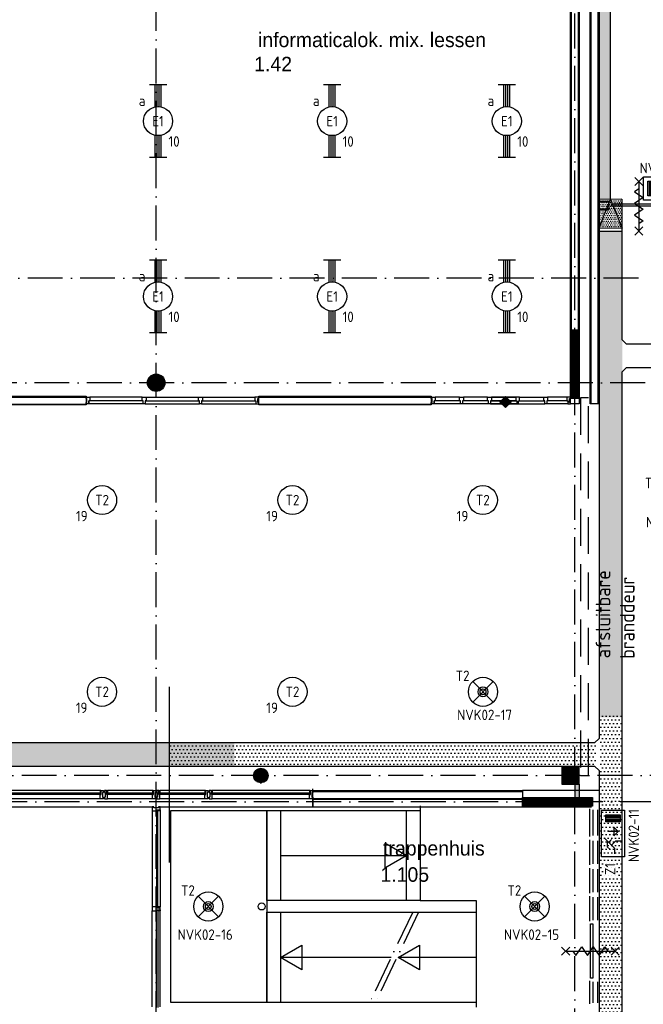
# Model space of a CAD drawing. Header units: millimetres. Extents: x 84333 to 240712, y -2244 to 84291.
# Tile 28 of 88: x 121371 to 132094, y 38094 to 55016. Entities that reach past the tile are written whole.
import ezdxf
from ezdxf.enums import TextEntityAlignment as Align

# ---------------------------------------------------------------- set-up
doc = ezdxf.new("R2010")
doc.units = ezdxf.units.MM
doc.header["$LTSCALE"] = 100
doc.linetypes.add('DASHDOT', pattern=[9, 6, -1.5, 0, -1.5])
doc.linetypes.add('HIDDEN', pattern=[9.525, 6.35, -3.175])
doc.layers.get('0').update_dxf_attribs({"linetype": 'CONTINUOUS'})
for name, color, linetype in [('AFDELING', 4, 'CONTINUOUS'), ('AL$2----_STEMPEL', 7, 'CONTINUOUS'), ('AL$7----_STRAMIEN', 1, 'DASHDOT'), ('AL21----_BUITENWAND', 4, 'CONTINUOUS'), ('AL22----_BINNENWAND', 7, 'CONTINUOUS'), ('AL24----_TRAPPEN', 7, 'CONTINUOUS'), ('AL28----_KONSTRUKTIE', 3, 'CONTINUOUS'), ('AL31----_BUITENKOZ', 7, 'CONTINUOUS'), ('AL32----_BINNENKOZ', 7, 'CONTINUOUS'), ('AL65----_BEVEILIGING', 7, 'CONTINUOUS'), ('ALXA1---_RASTER50', 12, 'CONTINUOUS'), ('ALXAA---_GEWBETON', 12, 'CONTINUOUS'), ('ALXAB---_PREFABBETON', 1, 'CONTINUOUS'), ('ALXOU---_GLAS', 7, 'CONTINUOUS'), ('BL$4----', 7, 'CONTINUOUS'), ('BOUW', 8, 'CONTINUOUS'), ('EB63101-_ATTRIB', 2, 'CONTINUOUS'), ('EB63202-_ATTRIB', 2, 'CONTINUOUS'), ('EB63501-_ATTRIB', 2, 'CONTINUOUS'), ('EL63101-_LICHT-ARM', 3, 'CONTINUOUS'), ('EL63202-_NOODVRL-TXT', 3, 'CONTINUOUS'), ('EL63501-_NOODVRL-ARM', 3, 'CONTINUOUS'), ('EL6441--_DATACOM', 3, 'CONTINUOUS'), ('KABELGGOOT1', 8, 'CONTINUOUS'), ('MAATV-BETON', 1, 'CONTINUOUS')]:
    doc.layers.add(name, color=color, linetype=linetype)
doc.styles.add('1_8', font='ISO', dxfattribs={"height": 1.8})
doc.styles.add('BURO-025', font='BUROFONT.shx', dxfattribs={"height": 250})
doc.styles.add('NORATT', font='isocp.shx')
doc.styles.get("Standard").update_dxf_attribs({"font": 'iso.shx'})
doc.styles.add('TECHNIC', font='technic_.ttf')
pattern_1 = [(8e-14, (39793.956, 199192.7), (31.75, 63.5), [0, -63.5])]

# ---------------------------------------------------------------- blocks, each defined once
blk = doc.blocks.new('EJ3T20')
at = {"color": 0}
for p, q in [((-6.25, -1.5), (-6.25, 1.5)), ((-6.25, 0.52), (-2.44, 0.52)), ((-6.25, 0.17), (-2.49, 0.17)), ((2.44, 0.52), (6.25, 0.52)), ((2.49, 0.17), (6.25, 0.17)), ((6.25, -1.5), (6.25, 1.5)), ((-6.25, -0.17), (-2.49, -0.17)), ((-6.25, -0.52), (-2.44, -0.52)), ((2.44, -0.52), (6.25, -0.52)), ((2.49, -0.17), (6.25, -0.17))]:
    blk.add_line(p, q, dxfattribs=at)
blk.add_circle((0, 0), 2.5, dxfattribs=at)
at = {"color": 0, "style": '1_8'}
for tag, flags, p in [('SCHAK', 8, (3.5, 2.75)), ('A_CODE', 8, (0, 0)), ('GROEP', 8, (-3.5, -2.75)), ('KAST', 9, (3.5, -2.75))]:
    blk.add_attdef(tag, text='', height=1.8, dxfattribs=dict(at, flags=flags)).set_placement(p, align=Align.MIDDLE)
blk = doc.blocks.new('ES3N026')
for p, q in [((-1.5, 0.75), (-1, 0.25)), ((0.38, -0.88), (0.38, 0.87)), ((2.25, 1.25), (2.25, -1.25)), ((2.5, 1.25), (2.5, -1.25)), ((2.75, 1.25), (2.75, -1.25)), ((3, 1.25), (3, -1.25))]:
    blk.add_line(p, q)
for points in [[(4.01, 2.01), (4.01, -1.98), (-3.99, -1.98), (-3.99, 2.01)], [(3.25, -1.25), (2, -1.25), (2, 1.25), (3.25, 1.25)], [(0.38, -0.88), (1.12, -0.13), (-0.37, -0.13)]]:
    blk.add_lwpolyline(points, close=True)
for points in [[(-0.75, 1.5), (-2.5, -0.25), (-3.5, -0.25)], [(-1.25, 1), (-2.25, 1), (-2.75, 0.5)], [(-2, 0.25), (-1.25, -0.5), (-1.25, -1.5)]]:
    blk.add_lwpolyline(points)
at = {"style": '1_8'}
for tag, flags, p in [('A_CODE', 8, (-3.5, 2.75)), ('SCHAK', 8, (3.5, 2.75)), ('GROEP', 8, (-3.5, -2.75)), ('KAST', 9, (3.5, -2.75))]:
    blk.add_attdef(tag, text='', height=1.8, dxfattribs=dict(at, flags=flags)).set_placement(p, align=Align.MIDDLE_CENTER)
at = {"color": 2, "style": '1_8', "flags": 8}
blk.add_attdef('NUMMER', text='', height=1.8, dxfattribs=at).set_placement((4, 3.75), align=Align.MIDDLE)
blk = doc.blocks.new('ES3G01')
at = {"color": 0}
for p, q in [((-1.77, 1.77), (1.77, -1.77)), ((1.77, 1.77), (-1.77, -1.77))]:
    blk.add_line(p, q, dxfattribs=at)
at = {"color": 6}
blk.add_lwpolyline([(1.77, -1.77), (1.75, -1.75)], dxfattribs=at)
blk.add_circle((0, 0), 2.5)
at = {"color": 0}
for radius in [0.85, 0.5]:
    blk.add_circle((0, 0), radius, dxfattribs=at)
at = {"color": 6, "style": '1_8'}
for tag, flags, p in [('A_CODE', 8, (-3.5, 2.75)), ('SCHAK', 8, (3.5, 2.75)), ('GROEP', 8, (-3.5, -2.75)), ('KAST', 9, (3.5, -2.75))]:
    blk.add_attdef(tag, text='', height=1.8, dxfattribs=dict(at, flags=flags)).set_placement(p, align=Align.MIDDLE)
blk = doc.blocks.new('ES3G00')
at = {"color": 0}
blk.add_circle((0, 0), 2.5, dxfattribs=at)
at = {"color": 0, "style": '1_8'}
for tag, flags, p in [('SCHAK', 8, (3.5, 2.75)), ('A_CODE', 8, (0, 0)), ('GROEP', 8, (-3.5, -2.75)), ('KAST', 9, (3.5, -2.75))]:
    blk.add_attdef(tag, text='', height=1.8, dxfattribs=dict(at, flags=flags)).set_placement(p, align=Align.MIDDLE)
blk = doc.blocks.new('A$C13e6995e')
at = {"layer": 'KABELGGOOT1'}
h = blk.add_hatch(dxfattribs=at)
h.set_pattern_fill('DOTS', color=256, scale=20, angle=180, style=0)
h.set_pattern_definition([(180, (39793.956, 199192.698), (-15.875, -31.75), [0, -31.75])])
h.paths.add_polyline_path([(47199, 67823), (46999, 67823), (46999, 54177), (47199, 54177)])
h = blk.add_hatch(dxfattribs=at)
h.set_pattern_fill('DOTS', color=256, scale=20, angle=180, style=0)
h.set_pattern_definition([(180, (39135.138, 199192.698), (-15.875, -31.75), [0, -31.75])])
h.paths.add_polyline_path([(47400, 54175), (47004, 54175), (47004, 53673), (47400, 53673)])
h = blk.add_hatch(dxfattribs=at)
h.set_pattern_fill('DOTS', color=256, scale=40, style=0)
h.set_pattern_definition(pattern_1)
h.paths.add_polyline_path([(47399, 53623), (46999, 53623), (46999, 45272), (47399, 45272)])
h = blk.add_hatch(dxfattribs=at)
h.set_pattern_fill('DOTS', color=256, scale=40, style=0)
h.set_pattern_definition([(8e-14, (40914.7, 199192.7), (31.75, 63.5), [0, -63.5])])
h.paths.add_polyline_path([(30195, 45796), (29795, 45796), (29795, 44908), (29720, 44833), (22286, 44833), (22286, 44433), (40728, 44433), (40728, 44833), (30270, 44833), (30195, 44911)])
h = blk.add_hatch(dxfattribs=at)
h.set_pattern_fill('DOTS', color=256, scale=40, style=0)
h.set_pattern_definition(pattern_1)
h.paths.add_polyline_path([(47399, 45294), (46999, 45294), (46999, 44530), (47399, 44530)])
h = blk.add_hatch(dxfattribs=at)
h.set_pattern_fill('DOTS', color=256, scale=40, style=0)
h.set_pattern_definition(pattern_1)
h.paths.add_polyline_path([(46942, 44851), (46924, 44833), (45968, 44833), (45968, 44433), (46924, 44433), (46942, 44414)])
h = blk.add_hatch(dxfattribs=at)
h.set_pattern_fill('DOTS', color=256, scale=40, style=0)
h.set_pattern_definition(pattern_1)
h.paths.add_polyline_path([(39608, 44833), (39608, 44433), (43269, 44433), (43269, 44833)])
h = blk.add_hatch(dxfattribs=at)
h.set_pattern_fill('DOTS', color=256, scale=40, style=0)
h.set_pattern_definition(pattern_1)
h.paths.add_polyline_path([(45968, 44833), (43269, 44833), (43269, 44433), (45968, 44433)])
h = blk.add_hatch(dxfattribs=at)
h.set_pattern_fill('DOTS', color=256, scale=40, style=0)
h.set_pattern_definition(pattern_1)
h.paths.add_polyline_path([(47399, 44532), (46999, 44532), (46999, 43768), (47399, 43768)])
h = blk.add_hatch(dxfattribs=at)
h.set_pattern_fill('DOTS', color=256, scale=40, style=0)
h.set_pattern_definition(pattern_1)
h.paths.add_polyline_path([(47399, 43790), (46999, 43790), (46999, 43026), (47399, 43026)])
h = blk.add_hatch(dxfattribs=at)
h.set_pattern_fill('DOTS', color=256, scale=40, style=0)
h.set_pattern_definition(pattern_1)
h.paths.add_polyline_path([(47399, 43028), (46999, 43028), (46999, 42264), (47399, 42264)])
h = blk.add_hatch(dxfattribs=at)
h.set_pattern_fill('DOTS', color=256, scale=40, style=0)
h.set_pattern_definition(pattern_1)
h.paths.add_polyline_path([(47000, 37836), (47398, 37829), (47398, 42248), (46999, 42248)])
at = {"layer": 'AL$2----_STEMPEL', "color": 8}
for p, q in [((39344, 42013), (39315, 42013)), ((39315, 42013), (39315, 41946)), ((39387, 42013), (39344, 42013)), ((39387, 41996), (39387, 42013)), ((39416, 41996), (39387, 41996)), ((39454, 41996), (39416, 41996)), ((39454, 41963), (39454, 41996)), ((39315, 41946), (39387, 41946)), ((39387, 41946), (39387, 41963)), ((39387, 41963), (39454, 41963))]:
    blk.add_line(p, q, dxfattribs=at)
at = {"layer": 'AL$7----_STRAMIEN', "color": 1}
for p, q in [((39385, 9360), (39385, 79257)), ((46585, 9961), (46585, 79257)), ((47677, 52820), (9684, 52820)), ((152204, 51020), (4612, 51020)), ((151985, 44270), (8891, 44270)), ((152377, 43820), (9684, 43820))]:
    blk.add_line(p, q, dxfattribs=at)
at = {"layer": 'AL21----_BUITENWAND', "color": 8}
for p, q in [((42076, 43730), (42076, 44040)), ((13645, 43730), (39315, 43730)), ((39454, 43730), (42076, 43730))]:
    blk.add_line(p, q, dxfattribs=at)
at = {"layer": 'AL22----_BINNENWAND', "color": 8, "linetype": 'Continuous'}
for p, q in [((46980, 60080), (46980, 50656)), ((46525, 51835), (46525, 59945)), ((46645, 51835), (46645, 59945)), ((46860, 59960), (46860, 50656)), ((47168, 54123), (46995, 54123)), ((47168, 54123), (46995, 54123)), ((47168, 54003), (46995, 54003)), ((47168, 54003), (46995, 54003)), ((35211, 50773), (38179, 50773)), ((41147, 50773), (44115, 50773)), ((35211, 50653), (38179, 50653)), ((41147, 50653), (44115, 50653)), ((42076, 43995), (45685, 43995)), ((42076, 43875), (45685, 43875))]:
    blk.add_line(p, q, dxfattribs=at)
at = {"layer": 'AL22----_BINNENWAND', "color": 8}
for p, q in [((46995, 60095), (46995, 50656)), ((46510, 51835), (46510, 59945)), ((46660, 59945), (46660, 51835)), ((46845, 50656), (46845, 59945)), ((46995, 53988), (46995, 54138)), ((46995, 54138), (47168, 54138)), ((46995, 53988), (46995, 54138)), ((46995, 54138), (47168, 54138)), ((47168, 53988), (46995, 53988)), ((47168, 53988), (46995, 53988)), ((47168, 54138), (47168, 53988)), ((46660, 51835), (46510, 51835)), ((35211, 50788), (38179, 50788)), ((38179, 50788), (38179, 50638)), ((41147, 50788), (44115, 50788)), ((41147, 50638), (41147, 50788)), ((44115, 50788), (44115, 50638)), ((38179, 50638), (35211, 50638)), ((44115, 50638), (41147, 50638)), ((46510, 50656), (46510, 50748)), ((46660, 50656), (46510, 50656)), ((46660, 50748), (46660, 50656)), ((46995, 50656), (46845, 50656)), ((42076, 44010), (45685, 44010)), ((42076, 43860), (42076, 44010)), ((47005, 44010), (45682, 44010)), ((45685, 44010), (45685, 43860)), ((47005, 43745), (47005, 44010)), ((42076, 43890), (42076, 43730)), ((45685, 43860), (42076, 43860)), ((42076, 43730), (46871, 43730))]:
    blk.add_line(p, q, dxfattribs=at)
at = {"layer": 'AL24----_TRAPPEN', "color": 8}
for p, q in [((46510, 50656), (46510, 53167)), ((39635, 40370), (39635, 43670)), ((39635, 43670), (41285, 43670)), ((41285, 43670), (41285, 40370)), ((41285, 43670), (43925, 43670)), ((41285, 42120), (41285, 43670)), ((41525, 43670), (41525, 42120)), ((43685, 43670), (43685, 42120)), ((43925, 43750), (43925, 42120)), ((43925, 43670), (43925, 42120)), ((43685, 42895), (43318, 43107)), ((43318, 43107), (43318, 42683)), ((41525, 42895), (43685, 42895)), ((43318, 42683), (43685, 42895)), ((43925, 42120), (41285, 42120)), ((43925, 42120), (44885, 42120)), ((44885, 42120), (44885, 40290)), ((41285, 41920), (44885, 41920)), ((41285, 40370), (41285, 41920)), ((41525, 41920), (41525, 40370)), ((44885, 41920), (44885, 40370)), ((41525, 41145), (41891, 41357)), ((41891, 41357), (41891, 40933)), ((43548, 41145), (43914, 41357)), ((43914, 41357), (43914, 40933)), ((43425, 41145), (41525, 41145)), ((41891, 40933), (41525, 41145)), ((44885, 41145), (43548, 41145)), ((43914, 40933), (43548, 41145)), ((41285, 40370), (39635, 40370)), ((44885, 40370), (41285, 40370))]:
    blk.add_line(p, q, dxfattribs=at)
at = {"layer": 'AL24----_TRAPPEN', "color": 8, "linetype": 'DASHDOT'}
for p, q in [((43795, 41920), (43055, 40370)), ((43895, 41920), (43155, 40370))]:
    blk.add_line(p, q, dxfattribs=at)
at = {"layer": 'AL24----_TRAPPEN', "color": 8}
blk.add_circle((41198, 42020), 60, dxfattribs=at)
at = {"layer": 'AL28----_KONSTRUKTIE', "color": 8}
for p, q in [((46510, 50748), (46510, 51927)), ((46510, 51927), (46660, 51927)), ((46660, 51927), (46660, 50748)), ((46660, 50748), (46510, 50748)), ((46360, 44420), (46360, 44120)), ((46660, 44420), (46360, 44420)), ((46660, 44120), (46660, 44420)), ((46360, 44120), (46660, 44120)), ((45685, 43745), (45685, 43895)), ((45685, 43895), (46885, 43895)), ((46885, 43895), (46885, 43745)), ((46885, 43745), (45685, 43745))]:
    blk.add_line(p, q, dxfattribs=at)
for centre, radius in [((39385, 51020), 150), ((41185, 44270), 125)]:
    blk.add_circle(centre, radius, dxfattribs=at)
at = {"layer": 'AL31----_BUITENKOZ', "color": 8, "linetype": 'Continuous'}
for p, q in [((47215, 54053), (47215, 54094)), ((47215, 54094), (48154, 54094)), ((48154, 54053), (47215, 54053)), ((38432, 44010), (38420, 44010)), ((38420, 44010), (38420, 43973)), ((38432, 44005), (38432, 44010)), ((38437, 44005), (38432, 44005)), ((38437, 44010), (38476, 44010)), ((38437, 43943), (38437, 44010)), ((38437, 43973), (38437, 44005)), ((38476, 44010), (38476, 44004)), ((38476, 44004), (38476, 43990)), ((38533, 44010), (38494, 44010)), ((38494, 44010), (38494, 44004)), ((38494, 44004), (38494, 43990)), ((38533, 43943), (38533, 44010)), ((38533, 43973), (38533, 44005)), ((38533, 44005), (38538, 44005)), ((38538, 44005), (38538, 44010)), ((38538, 44010), (38550, 44010)), ((38550, 44010), (38550, 43973)), ((39332, 44010), (39320, 44010)), ((39320, 44010), (39320, 43973)), ((39332, 44005), (39332, 44010)), ((39337, 44005), (39332, 44005)), ((39337, 44010), (39376, 44010)), ((39337, 43943), (39337, 44010)), ((39337, 43973), (39337, 44005)), ((39376, 44010), (39376, 44004)), ((39376, 44004), (39376, 43990)), ((39433, 44010), (39394, 44010)), ((39394, 44010), (39394, 44004)), ((39394, 44004), (39394, 43990)), ((39433, 43943), (39433, 44010)), ((39433, 43973), (39433, 44005)), ((39433, 44005), (39438, 44005)), ((39438, 44005), (39438, 44010)), ((39438, 44010), (39450, 44010)), ((39450, 44010), (39450, 43973)), ((40232, 44010), (40220, 44010)), ((40220, 44010), (40220, 43973)), ((40232, 44005), (40232, 44010)), ((40237, 44005), (40232, 44005)), ((40237, 44010), (40276, 44010)), ((40237, 43943), (40237, 44010)), ((40237, 43973), (40237, 44005)), ((40276, 44010), (40276, 44004)), ((40276, 44004), (40276, 43990)), ((40333, 44010), (40294, 44010)), ((40294, 44010), (40294, 44004)), ((40294, 44004), (40294, 43990)), ((40333, 43943), (40333, 44010)), ((40333, 43973), (40333, 44005)), ((40333, 44005), (40338, 44005)), ((40338, 44005), (40338, 44010)), ((40338, 44010), (40350, 44010)), ((40350, 44010), (40350, 43973)), ((42032, 44010), (42020, 44010)), ((42020, 44010), (42020, 43973)), ((42032, 44005), (42032, 44010)), ((42037, 44005), (42032, 44005)), ((42037, 44010), (42076, 44010)), ((42037, 43943), (42037, 44010)), ((42037, 43973), (42037, 44005)), ((42076, 44010), (42076, 44004)), ((42076, 44004), (42076, 43990)), ((38420, 43973), (38437, 43973)), ((38420, 43890), (38420, 43943)), ((38420, 43943), (38437, 43943)), ((38420, 43882), (38420, 43890)), ((38420, 43878), (38420, 43882)), ((38420, 43871), (38420, 43878)), ((38457, 43871), (38420, 43871)), ((38476, 43871), (38457, 43871)), ((38476, 43980), (38462, 43980)), ((38462, 43980), (38462, 43900)), ((38462, 43900), (38476, 43900)), ((38476, 43990), (38476, 43990)), ((38476, 43990), (38476, 43980)), ((38476, 43900), (38476, 43891)), ((38476, 43891), (38476, 43891)), ((38476, 43891), (38476, 43877)), ((38476, 43877), (38476, 43871)), ((38494, 43990), (38494, 43990)), ((38494, 43990), (38494, 43980)), ((38494, 43980), (38508, 43980)), ((38508, 43900), (38494, 43900)), ((38494, 43900), (38494, 43891)), ((38494, 43891), (38494, 43891)), ((38494, 43891), (38494, 43877)), ((38494, 43877), (38494, 43871)), ((38494, 43871), (38513, 43871)), ((38508, 43980), (38508, 43900)), ((38513, 43871), (38550, 43871)), ((38550, 43973), (38533, 43973)), ((38550, 43943), (38533, 43943)), ((38550, 43890), (38550, 43943)), ((38550, 43882), (38550, 43890)), ((38550, 43878), (38550, 43882)), ((38550, 43871), (38550, 43878)), ((39320, 43973), (39337, 43973)), ((39320, 43890), (39320, 43943)), ((39320, 43943), (39337, 43943)), ((39320, 43882), (39320, 43890)), ((39320, 43878), (39320, 43882)), ((39320, 43871), (39320, 43878)), ((39357, 43871), (39320, 43871)), ((39376, 43871), (39357, 43871)), ((39376, 43980), (39362, 43980)), ((39362, 43980), (39362, 43900)), ((39362, 43900), (39376, 43900)), ((39376, 43990), (39376, 43990)), ((39376, 43990), (39376, 43980)), ((39376, 43900), (39376, 43891)), ((39376, 43891), (39376, 43891)), ((39376, 43891), (39376, 43877)), ((39376, 43877), (39376, 43871)), ((39394, 43990), (39394, 43990)), ((39394, 43990), (39394, 43980)), ((39394, 43980), (39408, 43980)), ((39408, 43900), (39394, 43900)), ((39394, 43900), (39394, 43891)), ((39394, 43891), (39394, 43891)), ((39394, 43891), (39394, 43877)), ((39394, 43877), (39394, 43871)), ((39394, 43871), (39413, 43871)), ((39408, 43980), (39408, 43900)), ((39413, 43871), (39450, 43871)), ((39450, 43973), (39433, 43973)), ((39450, 43943), (39433, 43943)), ((39450, 43890), (39450, 43943)), ((39450, 43882), (39450, 43890)), ((39450, 43878), (39450, 43882)), ((39450, 43871), (39450, 43878)), ((40220, 43973), (40237, 43973)), ((40220, 43890), (40220, 43943)), ((40220, 43943), (40237, 43943)), ((40220, 43882), (40220, 43890)), ((40220, 43878), (40220, 43882)), ((40220, 43871), (40220, 43878)), ((40257, 43871), (40220, 43871)), ((40276, 43871), (40257, 43871)), ((40276, 43980), (40262, 43980)), ((40262, 43980), (40262, 43900)), ((40262, 43900), (40276, 43900)), ((40276, 43990), (40276, 43990)), ((40276, 43990), (40276, 43980)), ((40276, 43900), (40276, 43891)), ((40276, 43891), (40276, 43891)), ((40276, 43891), (40276, 43877)), ((40276, 43877), (40276, 43871)), ((40294, 43990), (40294, 43990)), ((40294, 43990), (40294, 43980)), ((40294, 43980), (40308, 43980)), ((40308, 43900), (40294, 43900)), ((40294, 43900), (40294, 43891)), ((40294, 43891), (40294, 43891)), ((40294, 43891), (40294, 43877)), ((40294, 43877), (40294, 43871)), ((40294, 43871), (40313, 43871)), ((40308, 43980), (40308, 43900)), ((40313, 43871), (40350, 43871)), ((40350, 43973), (40333, 43973)), ((40350, 43943), (40333, 43943)), ((40350, 43890), (40350, 43943)), ((40350, 43882), (40350, 43890)), ((40350, 43878), (40350, 43882)), ((40350, 43871), (40350, 43878)), ((42020, 43973), (42037, 43973)), ((42020, 43890), (42020, 43943)), ((42020, 43943), (42037, 43943)), ((42020, 43882), (42020, 43890)), ((42020, 43878), (42020, 43882)), ((42020, 43871), (42020, 43878)), ((42057, 43871), (42020, 43871)), ((42076, 43871), (42057, 43871)), ((42076, 43980), (42062, 43980)), ((42062, 43980), (42062, 43900)), ((42062, 43900), (42076, 43900)), ((42076, 43990), (42076, 43990)), ((42076, 43990), (42076, 43980)), ((42076, 43900), (42076, 43891)), ((42076, 43891), (42076, 43891)), ((42076, 43891), (42076, 43877)), ((42076, 43877), (42076, 43871)), ((46851, 41720), (46891, 41720)), ((46851, 40786), (46851, 41720)), ((46891, 41720), (46891, 40786)), ((46891, 40786), (46851, 40786))]:
    blk.add_line(p, q, dxfattribs=at)
at = {"layer": 'AL31----_BUITENKOZ', "color": 8}
for p, q in [((38420, 44010), (36750, 44010)), ((39320, 44010), (38550, 44010)), ((40220, 44010), (39450, 44010)), ((42020, 44010), (40350, 44010)), ((38420, 43871), (36750, 43871)), ((39320, 43871), (38550, 43871)), ((40220, 43871), (39450, 43871)), ((42020, 43871), (40350, 43871)), ((39344, 43730), (39315, 43730)), ((39315, 43730), (39315, 43663)), ((39315, 43663), (39315, 42013)), ((39315, 43663), (39387, 43663)), ((39344, 43716), (39344, 43730)), ((39424, 43716), (39344, 43716)), ((39387, 43663), (39387, 43680)), ((39387, 43680), (39454, 43680)), ((39387, 43663), (39387, 43680)), ((39387, 43680), (39416, 43680)), ((39391, 43663), (39387, 43663)), ((39412, 43676), (39391, 43676)), ((39391, 43676), (39391, 43663)), ((39412, 43663), (39412, 43676)), ((39416, 43663), (39412, 43663)), ((39416, 43680), (39454, 43680)), ((39416, 43663), (39416, 43680)), ((39416, 43680), (39416, 43663)), ((39454, 43663), (39416, 43663)), ((39454, 43730), (39424, 43730)), ((39424, 43730), (39424, 43716)), ((39454, 43680), (39454, 43730)), ((39454, 43680), (39454, 43663)), ((39454, 43663), (39454, 42013)), ((39391, 42013), (39387, 42013)), ((39387, 42013), (39387, 41996)), ((39387, 41996), (39416, 41996)), ((39391, 42000), (39391, 42013)), ((39412, 42000), (39391, 42000)), ((39416, 42013), (39412, 42013)), ((39412, 42013), (39412, 42000)), ((39454, 42013), (39416, 42013)), ((39416, 42013), (39416, 41996)), ((39416, 41996), (39416, 42013)), ((39416, 41996), (39454, 41996)), ((39454, 41996), (39454, 42013)), ((39315, 40296), (39315, 41946)), ((39387, 41946), (39387, 41963)), ((39387, 41963), (39416, 41963)), ((39391, 41946), (39387, 41946)), ((39412, 41959), (39391, 41959)), ((39391, 41959), (39391, 41946)), ((39412, 41946), (39412, 41959)), ((39416, 41946), (39412, 41946)), ((39416, 41963), (39454, 41963)), ((39416, 41946), (39416, 41963)), ((39416, 41963), (39416, 41946)), ((39454, 41946), (39416, 41946)), ((39454, 41963), (39454, 41946)), ((39454, 40296), (39454, 41946))]:
    blk.add_line(p, q, dxfattribs=at)
at = {"layer": 'AL32----_BINNENKOZ', "color": 8}
for p, q in [((38179, 50748), (38179, 50770)), ((38179, 50770), (38246, 50770)), ((39146, 50770), (38246, 50770)), ((39146, 50770), (38246, 50770)), ((38246, 50770), (38246, 50707)), ((39146, 50707), (39146, 50770)), ((39146, 50770), (39213, 50770)), ((39213, 50770), (40113, 50770)), ((39213, 50770), (40113, 50770)), ((39213, 50770), (39213, 50707)), ((40113, 50707), (40113, 50770)), ((40113, 50770), (40180, 50770)), ((40180, 50770), (40180, 50707)), ((40180, 50770), (41080, 50770)), ((40180, 50770), (41080, 50770)), ((41147, 50770), (41080, 50770)), ((41080, 50770), (41080, 50707)), ((41147, 50748), (41147, 50770)), ((44115, 50748), (44115, 50770)), ((44115, 50770), (44182, 50770)), ((44182, 50770), (44182, 50707)), ((44598, 50770), (44182, 50770)), ((44599, 50707), (44599, 50770)), ((44599, 50770), (44666, 50770)), ((44666, 50770), (44666, 50707)), ((45082, 50770), (44666, 50770)), ((45082, 50770), (44666, 50770)), ((45082, 50707), (45082, 50770)), ((45082, 50770), (45149, 50770)), ((45149, 50770), (45149, 50707)), ((45149, 50770), (45566, 50770)), ((45566, 50770), (45149, 50770)), ((45149, 50770), (45566, 50770)), ((45566, 50770), (45149, 50770)), ((45633, 50770), (45566, 50770)), ((45566, 50770), (45566, 50707)), ((45633, 50770), (46049, 50770)), ((45633, 50707), (45633, 50770)), ((45633, 50770), (46049, 50770)), ((46049, 50707), (46049, 50770)), ((46049, 50770), (46116, 50770)), ((46443, 50770), (46116, 50770)), ((46116, 50770), (46116, 50707)), ((46443, 50770), (46116, 50770)), ((46510, 50770), (46443, 50770)), ((46443, 50770), (46443, 50707)), ((46510, 50748), (46510, 50770)), ((38195, 50748), (38179, 50748)), ((38179, 50656), (38179, 50681)), ((38179, 50681), (38195, 50681)), ((38229, 50656), (38179, 50656)), ((38195, 50681), (38195, 50748)), ((38229, 50656), (38229, 50707)), ((38246, 50707), (38229, 50707)), ((38229, 50707), (38229, 50656)), ((39163, 50656), (38229, 50656)), ((39146, 50707), (38246, 50707)), ((39163, 50707), (39146, 50707)), ((39163, 50656), (39163, 50707)), ((39196, 50656), (39163, 50656)), ((39213, 50707), (39196, 50707)), ((39196, 50707), (39196, 50656)), ((39196, 50656), (40130, 50656)), ((39213, 50707), (40113, 50707)), ((40130, 50707), (40113, 50707)), ((40130, 50656), (40130, 50707)), ((40163, 50656), (40130, 50656)), ((40180, 50707), (40163, 50707)), ((40163, 50707), (40163, 50656)), ((40163, 50656), (41097, 50656)), ((40180, 50707), (41080, 50707)), ((41080, 50707), (41097, 50707)), ((41097, 50707), (41097, 50656)), ((41097, 50656), (41147, 50656)), ((41131, 50681), (41131, 50748)), ((41131, 50748), (41147, 50748)), ((41147, 50681), (41131, 50681)), ((41147, 50656), (41147, 50681)), ((44131, 50748), (44115, 50748)), ((44115, 50656), (44115, 50681)), ((44115, 50681), (44131, 50681)), ((44165, 50656), (44115, 50656)), ((44131, 50681), (44131, 50748)), ((44165, 50656), (44165, 50707)), ((44182, 50707), (44165, 50707)), ((44165, 50707), (44165, 50656)), ((44615, 50656), (44165, 50656)), ((44598, 50707), (44182, 50707)), ((44616, 50707), (44599, 50707)), ((44616, 50656), (44616, 50707)), ((44649, 50656), (44616, 50656)), ((44666, 50707), (44649, 50707)), ((44649, 50707), (44649, 50656)), ((45099, 50656), (44649, 50656)), ((45082, 50707), (44666, 50707)), ((45099, 50707), (45082, 50707)), ((45099, 50656), (45099, 50707)), ((45132, 50656), (45099, 50656)), ((45149, 50707), (45132, 50707)), ((45132, 50707), (45132, 50656)), ((45132, 50656), (45583, 50656)), ((45583, 50656), (45132, 50656)), ((45149, 50707), (45566, 50707)), ((45566, 50707), (45149, 50707)), ((45566, 50707), (45583, 50707)), ((45583, 50707), (45583, 50656)), ((45583, 50656), (45616, 50656)), ((45616, 50656), (45616, 50707)), ((45616, 50707), (45633, 50707)), ((45616, 50656), (46066, 50656)), ((45633, 50707), (46049, 50707)), ((46066, 50707), (46049, 50707)), ((46066, 50656), (46066, 50707)), ((46099, 50656), (46066, 50656)), ((46116, 50707), (46099, 50707)), ((46099, 50707), (46099, 50656)), ((46460, 50656), (46099, 50656)), ((46443, 50707), (46116, 50707)), ((46443, 50707), (46460, 50707)), ((46460, 50707), (46460, 50656)), ((46460, 50656), (46510, 50656)), ((46494, 50681), (46494, 50748)), ((46494, 50748), (46510, 50748)), ((46510, 50681), (46494, 50681)), ((46510, 50656), (46510, 50681)), ((46585, 44120), (46585, 43905)), ((46660, 44120), (46660, 43895)), ((46840, 43221), (46840, 43699)), ((46891, 43682), (46891, 43238)), ((46979, 43238), (46979, 43682)), ((46840, 42736), (46840, 43165)), ((46891, 43148), (46891, 42753)), ((46979, 42753), (46979, 43148)), ((46840, 42251), (46840, 42680)), ((46891, 42663), (46891, 42268)), ((46979, 42268), (46979, 42663)), ((46840, 41766), (46840, 42195)), ((46891, 42178), (46891, 41783)), ((46979, 41783), (46979, 42178)), ((46840, 40347), (46840, 40740)), ((46891, 40723), (46891, 40364)), ((46979, 40364), (46979, 40723))]:
    blk.add_line(p, q, dxfattribs=at)
at = {"layer": 'AL32----_BINNENKOZ', "color": 8, "linetype": 'HIDDEN'}
for p, q in [((46820, 50759), (46683, 50759)), ((46683, 50759), (46683, 44268)), ((46820, 44268), (46820, 50759)), ((46683, 44268), (46820, 44268))]:
    blk.add_line(p, q, dxfattribs=at)
at = {"layer": 'AL32----_BINNENKOZ', "color": 8}
blk.add_solid([(46585, 44120), (46585, 43905), (46660, 44120), (46660, 43895)], dxfattribs=at)
at = {"layer": 'AL65----_BEVEILIGING', "color": 8, "linetype": 'Continuous'}
for p, q in [((47755, 54548), (47615, 54408)), ((47615, 54548), (47755, 54408)), ((47685, 54353), (47610, 54303)), ((47685, 54478), (47685, 53628)), ((47610, 54303), (47760, 54203)), ((47685, 54153), (47610, 54103)), ((47760, 54203), (47685, 54153)), ((47610, 54103), (47760, 54003)), ((47760, 54003), (47685, 53953)), ((47685, 53953), (47610, 53903)), ((47610, 53903), (47760, 53803)), ((47755, 53698), (47615, 53558)), ((47615, 53698), (47755, 53558)), ((47760, 53803), (47685, 53753)), ((46356, 41323), (46496, 41183)), ((46356, 41183), (46496, 41323)), ((46601, 41178), (46701, 41328)), ((46701, 41328), (46751, 41253)), ((46801, 41178), (46901, 41328)), ((46901, 41328), (46951, 41253)), ((47001, 41178), (47101, 41328)), ((47101, 41328), (47151, 41253)), ((47206, 41323), (47346, 41183)), ((47206, 41183), (47346, 41323)), ((46426, 41253), (47276, 41253)), ((46551, 41253), (46601, 41178)), ((46751, 41253), (46801, 41178)), ((46951, 41253), (47001, 41178))]:
    blk.add_line(p, q, dxfattribs=at)
at = {"layer": 'ALXA1---_RASTER50', "color": 8}
for p, q in [((46510, 51920), (46660, 51920)), ((46510, 51900), (46660, 51900)), ((46510, 51880), (46660, 51880)), ((46510, 51860), (46660, 51860)), ((46510, 51840), (46660, 51840)), ((46510, 51820), (46660, 51820)), ((46510, 51800), (46660, 51800)), ((46510, 51780), (46660, 51780)), ((46510, 51760), (46660, 51760)), ((46510, 51740), (46660, 51740)), ((46510, 51720), (46660, 51720)), ((46510, 51700), (46660, 51700)), ((46510, 51680), (46660, 51680)), ((46510, 51660), (46660, 51660)), ((46510, 51640), (46660, 51640)), ((46510, 51620), (46660, 51620)), ((46510, 51600), (46660, 51600)), ((46510, 51580), (46660, 51580)), ((46510, 51560), (46660, 51560)), ((46510, 51540), (46660, 51540)), ((46510, 51520), (46660, 51520)), ((46510, 51500), (46660, 51500)), ((46510, 51480), (46660, 51480)), ((46510, 51460), (46660, 51460)), ((46510, 51440), (46660, 51440)), ((46510, 51420), (46660, 51420)), ((46510, 51400), (46660, 51400)), ((46510, 51380), (46660, 51380)), ((46510, 51360), (46660, 51360)), ((46510, 51340), (46660, 51340)), ((46510, 51320), (46660, 51320)), ((46510, 51300), (46660, 51300)), ((46510, 51280), (46660, 51280)), ((46510, 51260), (46660, 51260)), ((46510, 51240), (46660, 51240)), ((46510, 51220), (46660, 51220)), ((46510, 51200), (46660, 51200)), ((46510, 51180), (46660, 51180)), ((46510, 51160), (46660, 51160)), ((46510, 51140), (46660, 51140)), ((46510, 51120), (46660, 51120)), ((46510, 51100), (46660, 51100)), ((46510, 51080), (46660, 51080)), ((46510, 51060), (46660, 51060)), ((46510, 51040), (46660, 51040)), ((46510, 51020), (46660, 51020)), ((46510, 51000), (46660, 51000)), ((46510, 50980), (46660, 50980)), ((46510, 50960), (46660, 50960)), ((46510, 50940), (46660, 50940)), ((46510, 50920), (46660, 50920)), ((46510, 50900), (46660, 50900)), ((46510, 50880), (46660, 50880)), ((46510, 50860), (46660, 50860)), ((46510, 50840), (46660, 50840)), ((46510, 50820), (46660, 50820)), ((46510, 50800), (46660, 50800)), ((46510, 50780), (46660, 50780)), ((46510, 50760), (46660, 50760)), ((46360, 44419), (46660, 44419)), ((46360, 44399), (46660, 44399)), ((46360, 44379), (46660, 44379)), ((46360, 44359), (46660, 44359)), ((46360, 44339), (46660, 44339)), ((46360, 44319), (46660, 44319)), ((46360, 44299), (46660, 44299)), ((46360, 44279), (46660, 44279)), ((46360, 44259), (46660, 44259)), ((46360, 44239), (46660, 44239)), ((46360, 44219), (46660, 44219)), ((46360, 44199), (46660, 44199)), ((46360, 44179), (46660, 44179)), ((46360, 44159), (46660, 44159)), ((46360, 44139), (46660, 44139)), ((45685, 43889), (46885, 43889)), ((45685, 43869), (46885, 43869)), ((45685, 43849), (46885, 43849)), ((45685, 43829), (46885, 43829)), ((45685, 43809), (46885, 43809)), ((45685, 43789), (46885, 43789)), ((45685, 43769), (46885, 43769)), ((45685, 43749), (46885, 43749))]:
    blk.add_line(p, q, dxfattribs=at)
at = {"layer": 'ALXAA---_GEWBETON', "color": 8}
for p, q in [((39265, 50930), (39265, 51110)), ((39285, 50908), (39285, 51132)), ((39305, 50893), (39305, 51147)), ((39325, 50883), (39325, 51158)), ((39345, 50875), (39345, 51165)), ((39365, 50871), (39365, 51169)), ((39385, 50870), (39385, 51170)), ((39405, 50871), (39405, 51169)), ((39425, 50875), (39425, 51165)), ((39445, 50883), (39445, 51158)), ((39465, 50893), (39465, 51147)), ((39485, 50908), (39485, 51132)), ((39505, 50930), (39505, 51110)), ((39245, 50966), (39245, 51074)), ((39525, 50966), (39525, 51074)), ((41085, 44346), (41284, 44346)), ((41105, 44366), (41265, 44366)), ((41138, 44386), (41232, 44386)), ((41060, 44266), (41310, 44266)), ((41061, 44286), (41309, 44286)), ((41062, 44246), (41308, 44246)), ((41065, 44306), (41305, 44306)), ((41068, 44226), (41302, 44226)), ((41073, 44326), (41297, 44326)), ((41078, 44206), (41292, 44206)), ((41093, 44186), (41277, 44186)), ((41116, 44166), (41254, 44166)), ((41172, 44146), (41198, 44146))]:
    blk.add_line(p, q, dxfattribs=at)
at = {"layer": 'ALXAB---_PREFABBETON', "color": 8}
for p, q in [((46510, 51913), (46524, 51927)), ((46510, 51701), (46660, 51851)), ((46510, 51489), (46660, 51639)), ((46510, 51276), (46660, 51426)), ((46510, 51064), (46660, 51214)), ((46510, 50852), (46660, 51002)), ((46617, 50748), (46660, 50790)), ((46360, 44390), (46390, 44420)), ((46360, 44178), (46602, 44420)), ((46514, 44120), (46660, 44266)), ((45685, 43784), (45796, 43895)), ((45858, 43745), (46008, 43895)), ((46070, 43745), (46220, 43895)), ((46282, 43745), (46432, 43895)), ((46495, 43745), (46645, 43895)), ((46707, 43745), (46857, 43895))]:
    blk.add_line(p, q, dxfattribs=at)
at = {"layer": 'ALXOU---_GLAS', "color": 8}
for p, q in [((36735, 43971), (38435, 43971)), ((38435, 43945), (36735, 43945)), ((38435, 43971), (38435, 43945)), ((38535, 43945), (38535, 43971)), ((38535, 43971), (39335, 43971)), ((39335, 43945), (38535, 43945)), ((39335, 43971), (39335, 43945)), ((39435, 43945), (39435, 43971)), ((39435, 43971), (40235, 43971)), ((40235, 43945), (39435, 43945)), ((40235, 43971), (40235, 43945)), ((40335, 43945), (40335, 43971)), ((40335, 43971), (42035, 43971)), ((42035, 43945), (40335, 43945)), ((42035, 43971), (42035, 43945)), ((39412, 43676), (39391, 43676)), ((39391, 43676), (39391, 42000)), ((39412, 42000), (39412, 43676)), ((39391, 42000), (39412, 42000)), ((39391, 41959), (39412, 41959)), ((39391, 40283), (39391, 41959)), ((39412, 41959), (39412, 40283))]:
    blk.add_line(p, q, dxfattribs=at)
at = {"layer": 'KABELGGOOT1'}
for p, q in [((46999, 68023, 3650), (46999, 44905, 3650)), ((47199, 54172, 3650), (47199, 67748, 3650)), ((47393, 54175, 4521), (46996, 54172, 3650)), ((46998, 53673, 3621), (47199, 54172, 3650)), ((46999, 54172, 3650), (46999, 53623, 3650)), ((47199, 54172, 3650), (47398, 53675, 3621)), ((47399, 51756, 3650), (47395, 54175, 4521)), ((47398, 53675, 3621), (46998, 53673, 3621)), ((47399, 53623, 3650), (47398, 53675, 3621)), ((46999, 53623, 3650), (47399, 53623, 3650)), ((47474, 51681, 3650), (47399, 51756, 3650)), ((49532, 51681, 3650), (47474, 51681, 3650)), ((47399, 51206, 3650), (47474, 51281, 3650)), ((47474, 51281, 3650), (49532, 51281, 3650)), ((47399, 38306, 3650), (47399, 51206, 3650)), ((39608, 45796), (39608, 42776)), ((46999, 44905, 3650), (46924, 44833, 3650)), ((46924, 44833, 3650), (29149, 44833, 3650)), ((13946, 44433, 3650), (46924, 44433, 3650)), ((46924, 44433, 3650), (46999, 44357, 3650)), ((46999, 44357, 3650), (47000, 37825, 3650))]:
    blk.add_line(p, q, dxfattribs=at)
at = {"layer": 'MAATV-BETON', "color": 8}
for p, q in [((45392, 50785), (45296, 50689)), ((45488, 50689), (45392, 50785)), ((45296, 50689), (45392, 50593)), ((45392, 50593), (45488, 50689))]:
    blk.add_line(p, q, dxfattribs=at)
blk.add_solid([(45296, 50689), (45392, 50593), (45392, 50785), (45488, 50689)], dxfattribs=at)
at = {"layer": 'AFDELING', "color": 8, "style": 'TECHNIC'}
for p in [(92219, 54468), (58038, 41625), (88108, 41444)]:
    blk.add_attdef('VIDE', text='', height=500, dxfattribs=at).set_placement(p, align=Align.CENTER)
blk.add_attdef('VIDE', text='', height=500, rotation=90, dxfattribs=at).set_placement((75129, 25766), align=Align.CENTER)
at = {"layer": 'BL$4----', "color": 8}
for s, p in [('afsluitbare', (47193, 46285)), ('branddeur', (47610, 46275))]:
    blk.add_text(s, height=250, rotation=90, dxfattribs=at).set_placement(p)
at = {"layer": 'BOUW', "style": 'BURO-025'}
for s, p in [('informaticalok. mix. lessen', (41136, 56788)), ('1.42', (41070, 56372)), ('trappenhuis', (43286, 42895)), ('1.105', (43241, 42444))]:
    blk.add_text(s, height=250, dxfattribs=at).set_placement(p)

msp = doc.modelspace()

# ---------------------------------------------------------------- block references
at = {"layer": 'EL63101-_LICHT-ARM'}
ref = msp.add_blockref('EJ3T20', (123750, 53273, 3900), dxfattribs=dict(at, xscale=100, yscale=100, zscale=100, rotation=90))
ref.add_attrib('A_CODE', 'E1', dxfattribs={"layer": 'EB63101-_ATTRIB', "color": 1, "height": 180, "style": 'NORATT', "flags": 8}).set_placement((123750, 53273, 3900), align=Align.MIDDLE)
ref.add_attrib('GROEP', '10', dxfattribs={"layer": 'EB63101-_ATTRIB', "color": 1, "height": 180, "style": 'NORATT', "flags": 8}).set_placement((124025, 52923, 3900), align=Align.MIDDLE)
ref.add_attrib('SCHAK', 'a', dxfattribs={"layer": 'EB63101-_ATTRIB', "color": 1, "height": 180, "style": 'NORATT', "flags": 8}).set_placement((123475, 53623, 3900), align=Align.MIDDLE)
ref = msp.add_blockref('EJ3T20', (126744, 53273, 3900), dxfattribs=dict(at, xscale=100, yscale=100, zscale=100, rotation=90))
ref.add_attrib('A_CODE', 'E1', dxfattribs={"layer": 'EB63101-_ATTRIB', "color": 1, "height": 180, "style": 'NORATT', "flags": 8}).set_placement((126744, 53273, 3900), align=Align.MIDDLE)
ref.add_attrib('GROEP', '10', dxfattribs={"layer": 'EB63101-_ATTRIB', "color": 1, "height": 180, "style": 'NORATT', "flags": 8}).set_placement((127019, 52923, 3900), align=Align.MIDDLE)
ref.add_attrib('SCHAK', 'a', dxfattribs={"layer": 'EB63101-_ATTRIB', "color": 1, "height": 180, "style": 'NORATT', "flags": 8}).set_placement((126469, 53623, 3900), align=Align.MIDDLE)
ref = msp.add_blockref('EJ3T20', (129747, 53273, 3900), dxfattribs=dict(at, xscale=100, yscale=100, zscale=100, rotation=90))
ref.add_attrib('A_CODE', 'E1', dxfattribs={"layer": 'EB63101-_ATTRIB', "color": 1, "height": 180, "style": 'NORATT', "flags": 8}).set_placement((129747, 53273, 3900), align=Align.MIDDLE)
ref.add_attrib('GROEP', '10', dxfattribs={"layer": 'EB63101-_ATTRIB', "color": 1, "height": 180, "style": 'NORATT', "flags": 8}).set_placement((130022, 52923, 3900), align=Align.MIDDLE)
ref.add_attrib('SCHAK', 'a', dxfattribs={"layer": 'EB63101-_ATTRIB', "color": 1, "height": 180, "style": 'NORATT', "flags": 8}).set_placement((129472, 53623, 3900), align=Align.MIDDLE)
ref = msp.add_blockref('EJ3T20', (123750, 50259, 3900), dxfattribs=dict(at, xscale=100, yscale=100, zscale=100, rotation=90))
ref.add_attrib('A_CODE', 'E1', dxfattribs={"layer": 'EB63101-_ATTRIB', "color": 1, "height": 180, "style": 'NORATT', "flags": 8}).set_placement((123750, 50259, 3900), align=Align.MIDDLE)
ref.add_attrib('GROEP', '10', dxfattribs={"layer": 'EB63101-_ATTRIB', "color": 1, "height": 180, "style": 'NORATT', "flags": 8}).set_placement((124025, 49909, 3900), align=Align.MIDDLE)
ref.add_attrib('SCHAK', 'a', dxfattribs={"layer": 'EB63101-_ATTRIB', "color": 1, "height": 180, "style": 'NORATT', "flags": 8}).set_placement((123475, 50609, 3900), align=Align.MIDDLE)
ref = msp.add_blockref('EJ3T20', (126744, 50259, 3900), dxfattribs=dict(at, xscale=100, yscale=100, zscale=100, rotation=90))
ref.add_attrib('A_CODE', 'E1', dxfattribs={"layer": 'EB63101-_ATTRIB', "color": 1, "height": 180, "style": 'NORATT', "flags": 8}).set_placement((126744, 50259, 3900), align=Align.MIDDLE)
ref.add_attrib('GROEP', '10', dxfattribs={"layer": 'EB63101-_ATTRIB', "color": 1, "height": 180, "style": 'NORATT', "flags": 8}).set_placement((127019, 49909, 3900), align=Align.MIDDLE)
ref.add_attrib('SCHAK', 'a', dxfattribs={"layer": 'EB63101-_ATTRIB', "color": 1, "height": 180, "style": 'NORATT', "flags": 8}).set_placement((126469, 50609, 3900), align=Align.MIDDLE)
ref = msp.add_blockref('EJ3T20', (129747, 50259, 3900), dxfattribs=dict(at, xscale=100, yscale=100, zscale=100, rotation=90))
ref.add_attrib('A_CODE', 'E1', dxfattribs={"layer": 'EB63101-_ATTRIB', "color": 1, "height": 180, "style": 'NORATT', "flags": 8}).set_placement((129747, 50259, 3900), align=Align.MIDDLE)
ref.add_attrib('GROEP', '10', dxfattribs={"layer": 'EB63101-_ATTRIB', "color": 1, "height": 180, "style": 'NORATT', "flags": 8}).set_placement((130022, 49909, 3900), align=Align.MIDDLE)
ref.add_attrib('SCHAK', 'a', dxfattribs={"layer": 'EB63101-_ATTRIB', "color": 1, "height": 180, "style": 'NORATT', "flags": 8}).set_placement((129472, 50609, 3900), align=Align.MIDDLE)
ref = msp.add_blockref('ES3G00', (122788, 46760, 3500), dxfattribs=dict(at, xscale=100, yscale=100, zscale=100))
ref.add_attrib('A_CODE', 'T2', dxfattribs={"layer": 'EB63101-_ATTRIB', "color": 1, "height": 180, "style": '1_8', "flags": 8}).set_placement((122788, 46760, 3500), align=Align.MIDDLE)
ref.add_attrib('GROEP', '19', dxfattribs={"layer": 'EB63101-_ATTRIB', "color": 1, "height": 180, "style": '1_8', "flags": 8}).set_placement((122438, 46485, 3500), align=Align.MIDDLE)
ref = msp.add_blockref('ES3G00', (126061, 46760, 3500), dxfattribs=dict(at, xscale=100, yscale=100, zscale=100))
ref.add_attrib('A_CODE', 'T2', dxfattribs={"layer": 'EB63101-_ATTRIB', "color": 1, "height": 180, "style": '1_8', "flags": 8}).set_placement((126061, 46760, 3500), align=Align.MIDDLE)
ref.add_attrib('GROEP', '19', dxfattribs={"layer": 'EB63101-_ATTRIB', "color": 1, "height": 180, "style": '1_8', "flags": 8}).set_placement((125711, 46485, 3500), align=Align.MIDDLE)
ref = msp.add_blockref('ES3G00', (129334, 46760, 3500), dxfattribs=dict(at, xscale=100, yscale=100, zscale=100))
ref.add_attrib('A_CODE', 'T2', dxfattribs={"layer": 'EB63101-_ATTRIB', "color": 1, "height": 180, "style": '1_8', "flags": 8}).set_placement((129334, 46760, 3500), align=Align.MIDDLE)
ref.add_attrib('GROEP', '19', dxfattribs={"layer": 'EB63101-_ATTRIB', "color": 1, "height": 180, "style": '1_8', "flags": 8}).set_placement((128984, 46485, 3500), align=Align.MIDDLE)
ref = msp.add_blockref('ES3G00', (122786, 43465, 3500), dxfattribs=dict(at, xscale=100, yscale=100, zscale=100))
ref.add_attrib('A_CODE', 'T2', dxfattribs={"layer": 'EB63101-_ATTRIB', "color": 1, "height": 180, "style": '1_8', "flags": 8}).set_placement((122786, 43465, 3500), align=Align.MIDDLE)
ref.add_attrib('GROEP', '19', dxfattribs={"layer": 'EB63101-_ATTRIB', "color": 1, "height": 180, "style": '1_8', "flags": 8}).set_placement((122436, 43190, 3500), align=Align.MIDDLE)
ref = msp.add_blockref('ES3G00', (126061, 43465, 3500), dxfattribs=dict(at, xscale=100, yscale=100, zscale=100))
ref.add_attrib('A_CODE', 'T2', dxfattribs={"layer": 'EB63101-_ATTRIB', "color": 1, "height": 180, "style": '1_8', "flags": 8}).set_placement((126061, 43465, 3500), align=Align.MIDDLE)
ref.add_attrib('GROEP', '19', dxfattribs={"layer": 'EB63101-_ATTRIB', "color": 1, "height": 180, "style": '1_8', "flags": 8}).set_placement((125711, 43190, 3500), align=Align.MIDDLE)
at = {"layer": 'EL63202-_NOODVRL-TXT'}
ref = msp.add_blockref('ES3N026', (132498, 52115), dxfattribs=dict(at, xscale=100, yscale=100, zscale=100, rotation=180))
ref.add_attrib('A_CODE', 'Z1', dxfattribs={"layer": 'EB63202-_ATTRIB', "color": 1, "height": 180, "style": '1_8', "flags": 8}).set_placement((133088, 52113), align=Align.MIDDLE_CENTER)
ref.add_attrib('GROEP', 'NVK02-12', dxfattribs={"layer": 'EB63202-_ATTRIB', "color": 1, "height": 180, "style": '1_8', "flags": 8}).set_placement((132500, 52466), align=Align.MIDDLE_CENTER)
ref = msp.add_blockref('ES3N026', (131573, 41028), dxfattribs=dict(at, xscale=100, yscale=100, zscale=100, rotation=90))
ref.add_attrib('A_CODE', 'Z1', dxfattribs={"layer": 'EB63202-_ATTRIB', "color": 1, "height": 180, "rotation": 90, "style": '1_8', "flags": 8}).set_placement((131523, 40421), align=Align.MIDDLE_CENTER)
ref.add_attrib('GROEP', 'NVK02-11', dxfattribs={"layer": 'EB63202-_ATTRIB', "color": 1, "height": 180, "rotation": 90, "style": '1_8', "flags": 8}).set_placement((131929, 40994), align=Align.MIDDLE_CENTER)
at = {"layer": 'EL63501-_NOODVRL-ARM'}
ref = msp.add_blockref('ES3G01', (132590, 46778, 3500), dxfattribs=dict(at, xscale=100, yscale=100, zscale=100))
ref.add_attrib('A_CODE', 'T2', dxfattribs={"layer": 'EB63501-_ATTRIB', "color": 1, "height": 180, "style": '1_8', "flags": 8}).set_placement((132240, 47053, 3500), align=Align.MIDDLE)
ref.add_attrib('GROEP', 'NVK02-18', dxfattribs={"layer": 'EB63501-_ATTRIB', "color": 1, "height": 180, "style": '1_8', "flags": 8}).set_placement((132617, 46381, 3500), align=Align.MIDDLE)
ref = msp.add_blockref('ES3G01', (129337, 43465, 3500), dxfattribs=dict(at, xscale=100, yscale=100, zscale=100))
ref.add_attrib('A_CODE', 'T2', dxfattribs={"layer": 'EB63501-_ATTRIB', "color": 1, "height": 180, "style": '1_8', "flags": 8}).set_placement((128987, 43740, 3500), align=Align.MIDDLE)
ref.add_attrib('GROEP', 'NVK02-17', dxfattribs={"layer": 'EB63501-_ATTRIB', "color": 1, "height": 180, "style": '1_8', "flags": 8}).set_placement((129365, 43068, 3500), align=Align.MIDDLE)
ref = msp.add_blockref('ES3G01', (124614, 39775), dxfattribs=dict(at, xscale=100, yscale=100, zscale=100))
ref.add_attrib('A_CODE', 'T2', dxfattribs={"layer": 'EB63501-_ATTRIB', "color": 1, "height": 180, "style": '1_8', "flags": 8}).set_placement((124264, 40050), align=Align.MIDDLE)
ref.add_attrib('GROEP', 'NVK02-16', dxfattribs={"layer": 'EB63501-_ATTRIB', "color": 1, "height": 180, "style": '1_8', "flags": 8}).set_placement((124560, 39292), align=Align.MIDDLE)
ref = msp.add_blockref('ES3G01', (130226, 39775), dxfattribs=dict(at, xscale=100, yscale=100, zscale=100))
ref.add_attrib('A_CODE', 'T2', dxfattribs={"layer": 'EB63501-_ATTRIB', "color": 1, "height": 180, "style": '1_8', "flags": 8}).set_placement((129876, 40050), align=Align.MIDDLE)
ref.add_attrib('GROEP', 'NVK02-15', dxfattribs={"layer": 'EB63501-_ATTRIB', "color": 1, "height": 180, "style": '1_8', "flags": 8}).set_placement((130172, 39292), align=Align.MIDDLE)
at = {"layer": 'EL6441--_DATACOM'}
msp.add_blockref('A$C13e6995e', (84333, -2244), dxfattribs=at)

doc.saveas('drawing.dxf')
